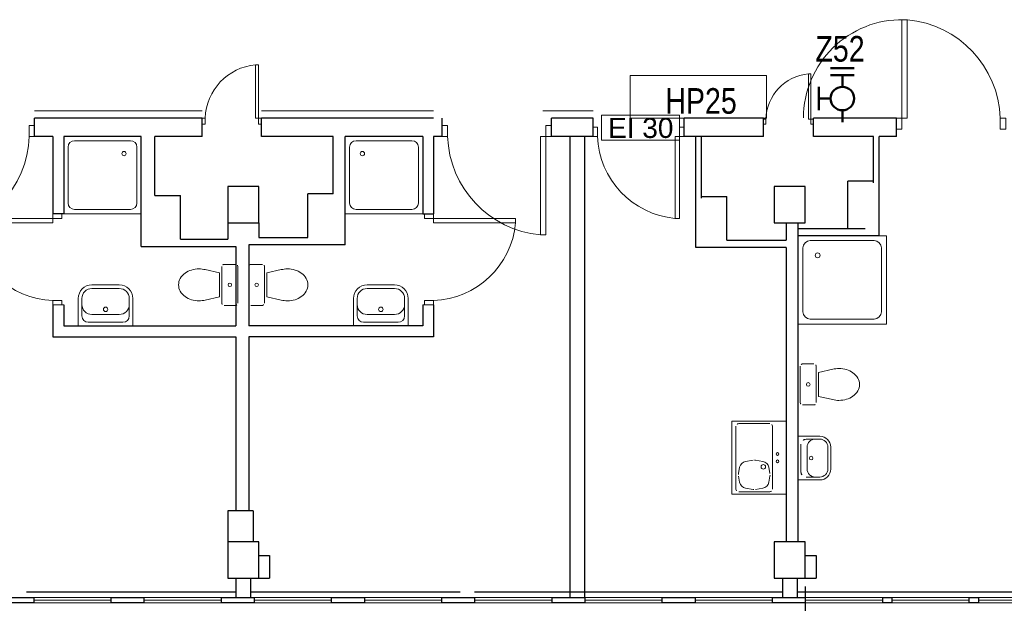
# Model space of a CAD drawing. Header units: millimetres. Extents: x 6612729504 to 6612744462, y 5733542327 to 5733549367.
# Tile 54 of 109: x 6612735737 to 6612736818, y 5733546297 to 5733546938. Entities that reach past the tile are written whole.
import ezdxf

# ---------------------------------------------------------------- set-up
doc = ezdxf.new("R2010")
doc.units = ezdxf.units.MM
doc.header["$MEASUREMENT"] = 0
for name, color, linetype in [('!!!!_CIENKIE czerwone LINIE', 7, 'Continuous'), ('!!!!_SCIANY GRUBE', 7, 'Continuous'), ('___OPISY', 7, 'Continuous'), ('__DRAFT_PROJEKT_PPOŻ', 7, 'Continuous'), ('__zawory_hydrantowe', 7, 'Continuous'), ('A-ARM', 7, 'Continuous'), ('dwa_barierki', 7, 'Continuous'), ('dwa_DRZWI', 7, 'Continuous'), ('inw_ŚCIANY cienkie', 7, 'Continuous'), ('STOLARKAOKIENNA', 7, 'Continuous'), ('WIDOK', 7, 'Continuous'), ('WYPOSAZ', 7, 'Continuous')]:
    doc.layers.add(name, color=color, linetype=linetype)
doc.styles.add('GENERATED_STYLE_1', font='arial.ttf')

msp = doc.modelspace()

# ---------------------------------------------------------------- linework, layer by layer
at = {"layer": '!!!!_CIENKIE czerwone LINIE', "color": 252, "lineweight": 20}
for points in [[(6612736557.131493, 5733546876.709276), (6612736407.256833, 5733546876.709276), (6612736407.256833, 5733546829.873446), (6612736557.131493, 5733546829.873446)], [(6612736461.528287, 5733546833.078994), (6612736375.89714, 5733546833.078994), (6612736375.89714, 5733546805.537018), (6612736461.528287, 5733546805.537018)]]:
    msp.add_lwpolyline(points, close=True, dxfattribs=at)
msp.add_lwpolyline([(6612736375.89714, 5733546805.537018), (6612736461.528287, 5733546805.537018)], dxfattribs=at)
at = {"layer": '!!!!_SCIANY GRUBE', "color": 252, "lineweight": 30}
for p, q in [((6612735870.516463, 5733546688.844685), (6612735870.516463, 5733546809.844685)), ((6612735870.516463, 5733546688.844685), (6612735870.516463, 5733546809.844685)), ((6612735885.516485, 5733546744.844686), (6612735885.516485, 5733546809.844685)), ((6612735885.516485, 5733546744.844686), (6612735885.516485, 5733546809.844685)), ((6612736081.277406, 5733546746.844685), (6612736081.277406, 5733546809.844685)), ((6612736081.277406, 5733546746.844685), (6612736081.277406, 5733546809.844685)), ((6612736094.516506, 5733546690.844685), (6612736094.516506, 5733546809.844685)), ((6612736094.516506, 5733546690.844685), (6612736094.516506, 5733546809.844685)), ((6612736341.516485, 5733546303.844685), (6612736341.516485, 5733546809.844685)), ((6612736341.516485, 5733546303.844685), (6612736341.516485, 5733546809.844685)), ((6612736357.516485, 5733546303.844685), (6612736357.516485, 5733546809.844685)), ((6612736357.516485, 5733546303.844685), (6612736357.516485, 5733546809.844685)), ((6612736479.516485, 5733546687.844686), (6612736479.516485, 5733546809.844685)), ((6612736479.516485, 5733546687.844686), (6612736479.516485, 5733546809.844685)), ((6612736485.516485, 5733546741.844685), (6612736485.516485, 5733546809.844685)), ((6612736485.516485, 5733546741.844685), (6612736485.516485, 5733546809.844685)), ((6612736674.277407, 5733546758.844685), (6612736674.277407, 5733546809.844685)), ((6612736674.277407, 5733546758.844685), (6612736674.277407, 5733546809.844685)), ((6612736680.516486, 5733546700.844685), (6612736680.516486, 5733546809.844685)), ((6612736680.516486, 5733546700.844685), (6612736680.516486, 5733546809.844685)), ((6612736646.277407, 5733546708.844685), (6612736646.277407, 5733546760.844686)), ((6612736674.277407, 5733546760.844686), (6612736646.277407, 5733546760.844686)), ((6612736646.277407, 5733546708.844685), (6612736646.277407, 5733546760.844686)), ((6612736674.277407, 5733546760.844686), (6612736646.277407, 5733546760.844686)), ((6612735885.516485, 5733546744.844686), (6612735913.516484, 5733546744.844686)), ((6612735885.516485, 5733546744.844686), (6612735913.516484, 5733546744.844686)), ((6612735913.516484, 5733546696.844685), (6612735913.516484, 5733546744.844686)), ((6612735913.516484, 5733546696.844685), (6612735913.516484, 5733546744.844686)), ((6612736053.277406, 5733546698.844686), (6612736053.277406, 5733546746.844685)), ((6612736081.277406, 5733546746.844685), (6612736053.277406, 5733546746.844685)), ((6612736053.277406, 5733546698.844686), (6612736053.277406, 5733546746.844685)), ((6612736081.277406, 5733546746.844685), (6612736053.277406, 5733546746.844685)), ((6612736485.516485, 5733546743.844686), (6612736513.516485, 5733546743.844686)), ((6612736485.516485, 5733546743.844686), (6612736513.516485, 5733546743.844686)), ((6612736513.516485, 5733546695.844685), (6612736513.516485, 5733546743.844686)), ((6612736513.516485, 5733546695.844685), (6612736513.516485, 5733546743.844686)), ((6612735965.516485, 5733546714.844685), (6612735965.516485, 5733546696.844685)), ((6612735965.516485, 5733546714.844685), (6612735965.516485, 5733546696.844685)), ((6612735999.516485, 5733546714.844685), (6612735999.516485, 5733546698.844686)), ((6612735999.516485, 5733546714.844685), (6612735999.516485, 5733546698.844686)), ((6612736578.516485, 5733546714.844685), (6612736578.516485, 5733546695.844685)), ((6612736578.516485, 5733546714.844685), (6612736578.516485, 5733546695.844685)), ((6612736591.516486, 5733546714.844685), (6612736591.516486, 5733546695.844685)), ((6612736591.516486, 5733546714.844685), (6612736591.516486, 5733546695.844685)), ((6612736591.516486, 5733546708.844685), (6612736665.277407, 5733546708.844685)), ((6612736591.516486, 5733546708.844685), (6612736665.277407, 5733546708.844685)), ((6612735913.516484, 5733546696.844685), (6612735965.516485, 5733546696.844685)), ((6612735913.516484, 5733546696.844685), (6612735965.516485, 5733546696.844685)), ((6612735999.516485, 5733546698.844686), (6612736053.277406, 5733546698.844686)), ((6612735999.516485, 5733546698.844686), (6612736053.277406, 5733546698.844686)), ((6612736591.516486, 5733546700.844685), (6612736591.516486, 5733546364.844685)), ((6612736680.516486, 5733546700.844685), (6612736591.516486, 5733546700.844685)), ((6612736591.516486, 5733546700.844685), (6612736591.516486, 5733546364.844685)), ((6612736680.516486, 5733546700.844685), (6612736591.516486, 5733546700.844685)), ((6612735870.516463, 5733546688.844685), (6612735974.516484, 5733546688.844685)), ((6612735870.516463, 5733546688.844685), (6612735974.516484, 5733546688.844685)), ((6612735974.516484, 5733546688.844685), (6612735974.516484, 5733546601.845136)), ((6612735974.516484, 5733546688.844685), (6612735974.516484, 5733546601.845136)), ((6612735988.516485, 5733546690.844685), (6612735988.516485, 5733546601.845136)), ((6612736094.516506, 5733546690.844685), (6612735988.516485, 5733546690.844685)), ((6612735988.516485, 5733546690.844685), (6612735988.516485, 5733546601.845136)), ((6612736094.516506, 5733546690.844685), (6612735988.516485, 5733546690.844685)), ((6612736578.516485, 5733546687.844686), (6612736479.516485, 5733546687.844686)), ((6612736578.516485, 5733546687.844686), (6612736479.516485, 5733546687.844686)), ((6612736513.516485, 5733546695.844685), (6612736578.516485, 5733546695.844685)), ((6612736513.516485, 5733546695.844685), (6612736578.516485, 5733546695.844685)), ((6612736578.516485, 5733546687.844686), (6612736578.516485, 5733546364.844685)), ((6612735974.516484, 5733546589.845136), (6612735974.516484, 5733546398.844685)), ((6612735974.516484, 5733546589.845136), (6612735974.516484, 5733546398.844685)), ((6612735988.516485, 5733546589.845136), (6612735988.516485, 5733546398.844685)), ((6612735988.516485, 5733546589.845136), (6612735988.516485, 5733546398.844685)), ((6612735993.516485, 5733546398.844685), (6612735965.516485, 5733546398.844685)), ((6612735965.516485, 5733546398.844685), (6612735965.516485, 5733546364.844685)), ((6612735993.516485, 5733546398.844685), (6612735965.516485, 5733546398.844685)), ((6612735965.516485, 5733546398.844685), (6612735965.516485, 5733546364.844685)), ((6612735993.516485, 5733546398.844685), (6612735993.516485, 5733546364.844685)), ((6612735993.516485, 5733546398.844685), (6612735993.516485, 5733546364.844685)), ((6612735999.516485, 5733546349.844685), (6612736011.516485, 5733546349.844685)), ((6612735999.516485, 5733546349.844685), (6612736011.516485, 5733546349.844685)), ((6612736011.516485, 5733546349.844685), (6612736011.516485, 5733546324.844684)), ((6612736011.516485, 5733546349.844685), (6612736011.516485, 5733546324.844684)), ((6612736599.516485, 5733546349.844685), (6612736611.516485, 5733546349.844685)), ((6612736599.516485, 5733546349.844685), (6612736611.516485, 5733546349.844685)), ((6612736611.516485, 5733546349.844685), (6612736611.516485, 5733546324.844684)), ((6612736611.516485, 5733546349.844685), (6612736611.516485, 5733546324.844684)), ((6612735974.516484, 5733546324.844684), (6612735974.516484, 5733546303.844685)), ((6612735974.516484, 5733546324.844684), (6612735974.516484, 5733546303.844685)), ((6612735990.516485, 5733546324.844684), (6612735990.516485, 5733546303.844685)), ((6612735990.516485, 5733546324.844684), (6612735990.516485, 5733546303.844685)), ((6612735999.516485, 5733546324.844684), (6612736011.516485, 5733546324.844684)), ((6612735999.516485, 5733546324.844684), (6612736011.516485, 5733546324.844684)), ((6612736574.516486, 5733546324.844684), (6612736574.516486, 5733546303.844685)), ((6612736574.516486, 5733546324.844684), (6612736574.516486, 5733546303.844685)), ((6612736590.516486, 5733546324.844684), (6612736590.516486, 5733546303.844685)), ((6612736590.516486, 5733546324.844684), (6612736590.516486, 5733546303.844685)), ((6612736599.516485, 5733546324.844684), (6612736611.516485, 5733546324.844684)), ((6612736599.516485, 5733546324.844684), (6612736611.516485, 5733546324.844684)), ((6612736599.516485, 5733546315.844686), (6612736599.516485, 5733545685.844685))]:
    msp.add_line(p, q, dxfattribs=at)
for points in [[(6612735937.516485, 5733546829.844686), (6612735753.516484, 5733546829.844686)], [(6612735753.516484, 5733546809.844685), (6612735753.516484, 5733546829.844686)], [(6612735937.516485, 5733546809.844685), (6612735937.516485, 5733546829.844686)], [(6612736191.516485, 5733546829.844686), (6612736002.516484, 5733546829.844686)], [(6612736002.516484, 5733546809.844685), (6612736002.516484, 5733546829.844686)], [(6612736200.873683, 5733546809.844685), (6612736200.873683, 5733546829.844686)], [(6612736366.516485, 5733546829.844686), (6612736320.873682, 5733546829.844686)], [(6612736320.873682, 5733546809.844685), (6612736320.873682, 5733546829.844686)], [(6612736366.516485, 5733546809.844685), (6612736366.516485, 5733546829.844686)], [(6612736553.516485, 5733546829.844686), (6612736466.516486, 5733546829.844686)], [(6612736466.516486, 5733546809.844685), (6612736466.516486, 5733546829.844686)], [(6612736553.516485, 5733546809.844685), (6612736553.516485, 5733546829.844686)], [(6612736699.516486, 5733546829.844686), (6612736608.516486, 5733546829.844686)], [(6612736608.516486, 5733546809.844685), (6612736608.516486, 5733546829.844686)], [(6612736699.516486, 5733546809.844685), (6612736699.516486, 5733546829.844686)], [(6612735773.516485, 5733546809.844685), (6612735753.516484, 5733546809.844685)], [(6612735773.516485, 5733546809.845136), (6612735773.516485, 5733546724.845136)], [(6612735870.516463, 5733546809.844685), (6612735785.516484, 5733546809.844685)], [(6612735785.516485, 5733546809.845136), (6612735785.516485, 5733546724.845136)], [(6612735937.516485, 5733546809.844685), (6612735885.516484, 5733546809.844685)], [(6612736081.277406, 5733546809.844544), (6612736002.516484, 5733546809.844685)], [(6612736179.516485, 5733546809.844368), (6612736094.516506, 5733546809.844521)], [(6612736179.516485, 5733546809.845136), (6612736179.516485, 5733546724.845136)], [(6612736191.516485, 5733546809.845136), (6612736191.516485, 5733546724.845136)], [(6612736200.873683, 5733546809.84433), (6612736191.516485, 5733546809.844347)], [(6612736366.516485, 5733546809.844685), (6612736320.873682, 5733546809.844668)], [(6612736553.516485, 5733546809.844685), (6612736466.516486, 5733546809.844685)], [(6612736674.277407, 5733546809.844685), (6612736608.516486, 5733546809.844685)], [(6612736699.516486, 5733546809.844685), (6612736680.516485, 5733546809.844685)], [(6612735785.516485, 5733546724.845136), (6612735773.516485, 5733546724.845136)], [(6612736179.516485, 5733546724.845136), (6612736191.516485, 5733546724.845136)], [(6612735773.516485, 5733546624.845136), (6612735773.516485, 5733546589.845136), (6612735974.516484, 5733546589.845136)], [(6612735785.516485, 5733546624.845136), (6612735785.516485, 5733546601.845136), (6612735974.516484, 5733546601.845136)], [(6612736191.516485, 5733546624.845136), (6612736191.516485, 5733546589.845136), (6612735988.516485, 5733546589.845136)], [(6612736179.516485, 5733546624.845136), (6612736179.516485, 5733546601.845136), (6612735988.516485, 5733546601.845136)]]:
    msp.add_lwpolyline(points, dxfattribs=at)
for points in [[(6612735965.516485, 5733546714.844685), (6612735999.516485, 5733546714.844685), (6612735999.516485, 5733546754.844686), (6612735965.516485, 5733546754.844686)], [(6612735965.516485, 5733546714.844685), (6612735999.516485, 5733546714.844685), (6612735999.516485, 5733546754.844686), (6612735965.516485, 5733546754.844686)], [(6612736565.516485, 5733546714.844685), (6612736599.516485, 5733546714.844685), (6612736599.516485, 5733546754.844686), (6612736565.516485, 5733546754.844686)], [(6612736565.516485, 5733546714.844685), (6612736599.516485, 5733546714.844685), (6612736599.516485, 5733546754.844686), (6612736565.516485, 5733546754.844686)], [(6612735965.516485, 5733546324.844684), (6612735999.516485, 5733546324.844684), (6612735999.516485, 5733546364.844685), (6612735965.516485, 5733546364.844685)], [(6612735965.516485, 5733546324.844684), (6612735999.516485, 5733546324.844684), (6612735999.516485, 5733546364.844685), (6612735965.516485, 5733546364.844685)], [(6612736565.516485, 5733546324.844684), (6612736599.516485, 5733546324.844684), (6612736599.516485, 5733546364.844685), (6612736565.516485, 5733546364.844685)], [(6612736565.516485, 5733546324.844684), (6612736599.516485, 5733546324.844684), (6612736599.516485, 5733546364.844685), (6612736565.516485, 5733546364.844685)], [(6612735716.516485, 5733546303.844685), (6612735752.516484, 5733546303.844685), (6612735752.516484, 5733546297.844685), (6612735716.516485, 5733546297.844685)], [(6612735716.516485, 5733546303.844685), (6612735752.516484, 5733546303.844685), (6612735752.516484, 5733546297.844685), (6612735716.516485, 5733546297.844685)], [(6612735837.516484, 5733546303.844685), (6612735873.516484, 5733546303.844685), (6612735873.516484, 5733546297.844685), (6612735837.516484, 5733546297.844685)], [(6612735837.516484, 5733546303.844685), (6612735873.516484, 5733546303.844685), (6612735873.516484, 5733546297.844685), (6612735837.516484, 5733546297.844685)], [(6612735958.516485, 5733546303.844685), (6612735994.516485, 5733546303.844685), (6612735994.516485, 5733546297.844685), (6612735958.516485, 5733546297.844685)], [(6612735958.516485, 5733546303.844685), (6612735994.516485, 5733546303.844685), (6612735994.516485, 5733546297.844685), (6612735958.516485, 5733546297.844685)], [(6612736079.516485, 5733546303.844685), (6612736115.516485, 5733546303.844685), (6612736115.516485, 5733546297.844685), (6612736079.516485, 5733546297.844685)], [(6612736079.516485, 5733546303.844685), (6612736115.516485, 5733546303.844685), (6612736115.516485, 5733546297.844685), (6612736079.516485, 5733546297.844685)], [(6612736200.516485, 5733546303.844685), (6612736236.516485, 5733546303.844685), (6612736236.516485, 5733546297.844685), (6612736200.516485, 5733546297.844685)], [(6612736200.516485, 5733546303.844685), (6612736236.516485, 5733546303.844685), (6612736236.516485, 5733546297.844685), (6612736200.516485, 5733546297.844685)], [(6612736321.516485, 5733546303.844685), (6612736357.516485, 5733546303.844685), (6612736357.516485, 5733546297.844685), (6612736321.516485, 5733546297.844685)], [(6612736321.516485, 5733546303.844685), (6612736357.516485, 5733546303.844685), (6612736357.516485, 5733546297.844685), (6612736321.516485, 5733546297.844685)], [(6612736442.516485, 5733546303.844685), (6612736478.516486, 5733546303.844685), (6612736478.516486, 5733546297.844685), (6612736442.516485, 5733546297.844685)], [(6612736442.516485, 5733546303.844685), (6612736478.516486, 5733546303.844685), (6612736478.516486, 5733546297.844685), (6612736442.516485, 5733546297.844685)], [(6612736563.516486, 5733546303.844685), (6612736599.516485, 5733546303.844685), (6612736599.516485, 5733546297.844685), (6612736563.516486, 5733546297.844685)], [(6612736563.516486, 5733546303.844685), (6612736599.516485, 5733546303.844685), (6612736599.516485, 5733546297.844685), (6612736563.516486, 5733546297.844685)], [(6612736684.516485, 5733546303.844685), (6612736694.516486, 5733546303.844685), (6612736694.516486, 5733546297.844685), (6612736684.516485, 5733546297.844685)], [(6612736684.516485, 5733546303.844685), (6612736694.516486, 5733546303.844685), (6612736694.516486, 5733546297.844685), (6612736684.516485, 5733546297.844685)], [(6612736779.516486, 5733546303.844685), (6612736789.516486, 5733546303.844685), (6612736789.516486, 5733546297.844685), (6612736779.516486, 5733546297.844685)], [(6612736779.516486, 5733546303.844685), (6612736789.516486, 5733546303.844685), (6612736789.516486, 5733546297.844685), (6612736779.516486, 5733546297.844685)]]:
    msp.add_lwpolyline(points, close=True, dxfattribs=at)
at = {"color": 7, "lineweight": 18}
for points in [[(6612735785.516485, 5733546624.845136), (6612735773.516485, 5733546624.845136)], [(6612736179.516485, 5733546624.845136), (6612736191.516485, 5733546624.845136)]]:
    msp.add_lwpolyline(points, dxfattribs=at)
at = {"layer": '__zawory_hydrantowe', "color": 252, "lineweight": 50}
for p, q in [((6612736653.150567, 5733546884.851951), (6612736627.380272, 5733546884.851951)), ((6612736653.150567, 5733546877.120862), (6612736627.380272, 5733546877.120862)), ((6612736640.26542, 5733546864.235714), (6612736640.26542, 5733546877.120862)), ((6612736614.495125, 5733546838.465419), (6612736614.495125, 5733546864.235714)), ((6612736627.380272, 5733546851.350567), (6612736614.495125, 5733546851.350567)), ((6612736640.26542, 5733546838.465419), (6612736640.26542, 5733546825.580271))]:
    msp.add_line(p, q, dxfattribs=at)
msp.add_circle((6612736640.26542, 5733546851.350567), 12.885148, dxfattribs=at)
at = {"layer": 'A-ARM', "color": 252, "lineweight": 18}
for p, q in [((6612735870.516463, 5733546809.845136), (6612735785.516485, 5733546809.845136)), ((6612735785.516485, 5733546809.845136), (6612735785.516485, 5733546724.845158)), ((6612735858.710911, 5733546805.122915), (6612735797.322037, 5733546805.122915)), ((6612735870.516463, 5733546724.845158), (6612735870.516463, 5733546809.845136)), ((6612736094.516506, 5733546809.845136), (6612736179.516485, 5733546809.845136)), ((6612736094.516506, 5733546724.845158), (6612736094.516506, 5733546809.845136)), ((6612736106.32206, 5733546805.122915), (6612736167.710933, 5733546805.122915)), ((6612736179.516485, 5733546809.845136), (6612736179.516485, 5733546724.845158)), ((6612735790.238706, 5733546798.039583), (6612735790.238706, 5733546736.65071)), ((6612735865.794242, 5733546736.65071), (6612735865.794242, 5733546798.039583)), ((6612736099.238728, 5733546736.65071), (6612736099.238728, 5733546798.039583)), ((6612736174.794264, 5733546798.039583), (6612736174.794264, 5733546736.65071)), ((6612735797.322037, 5733546729.567378), (6612735858.710911, 5733546729.567378)), ((6612736167.710933, 5733546729.567378), (6612736106.32206, 5733546729.567378)), ((6612735785.516485, 5733546724.845158), (6612735870.516463, 5733546724.845158)), ((6612736179.516485, 5733546724.845158), (6612736094.516506, 5733546724.845158)), ((6612736591.516486, 5733546700.844685), (6612736688.516486, 5733546700.844685)), ((6612736591.516486, 5733546603.844685), (6612736591.516486, 5733546700.844685)), ((6612736688.516486, 5733546700.844685), (6612736688.516486, 5733546603.844685)), ((6612736596.905375, 5733546617.316907), (6612736596.905375, 5733546687.372463)), ((6612736604.988708, 5733546695.455796), (6612736675.044264, 5733546695.455796)), ((6612736683.127597, 5733546687.372463), (6612736683.127597, 5733546617.316907)), ((6612735959.016485, 5733546626.845136), (6612735959.016485, 5733546666.845136)), ((6612735961.516485, 5733546669.345136), (6612735974.016484, 5733546669.345136)), ((6612735976.516485, 5733546666.845136), (6612735976.516485, 5733546626.845136)), ((6612735988.516485, 5733546666.845136), (6612735988.516485, 5733546626.845136)), ((6612736003.516485, 5733546669.345136), (6612735991.016484, 5733546669.345136)), ((6612736006.016485, 5733546626.845136), (6612736006.016485, 5733546666.845136)), ((6612735940.800039, 5733546663.552298), (6612735956.533452, 5733546659.918602)), ((6612735956.533452, 5733546659.918602), (6612735956.533452, 5733546633.771669)), ((6612736024.23293, 5733546663.552298), (6612736008.499517, 5733546659.918602)), ((6612736008.499517, 5733546659.918602), (6612736008.499517, 5733546633.771669)), ((6612735940.800039, 5733546630.137975), (6612735956.533452, 5733546633.771669)), ((6612736024.23293, 5733546630.137975), (6612736008.499517, 5733546633.771669)), ((6612735974.016484, 5733546624.345136), (6612735961.516485, 5733546624.345136)), ((6612735991.016484, 5733546624.345136), (6612736003.516485, 5733546624.345136)), ((6612736688.516486, 5733546603.844685), (6612736591.516486, 5733546603.844685)), ((6612736675.044264, 5733546609.233574), (6612736604.988708, 5733546609.233574)), ((6612736593.999518, 5733546557.565865), (6612736593.999518, 5733546517.565865)), ((6612736608.999518, 5733546560.065865), (6612736596.499518, 5733546560.065865)), ((6612736611.499518, 5733546517.565865), (6612736611.499518, 5733546557.565865)), ((6612736629.715963, 5733546554.273026), (6612736613.982552, 5733546550.639331)), ((6612736613.982552, 5733546550.639331), (6612736613.982552, 5733546524.492397)), ((6612736629.715963, 5733546520.858703), (6612736613.982552, 5733546524.492397)), ((6612736596.499518, 5733546515.065865), (6612736608.999518, 5733546515.065865)), ((6612736518.96354, 5733546417.187728), (6612736518.96354, 5733546497.187728)), ((6612736518.96354, 5733546497.187728), (6612736578.963541, 5733546497.187728)), ((6612736523.46354, 5733546491.687728), (6612736523.46354, 5733546422.687729)), ((6612736560.463541, 5733546494.687729), (6612736526.463541, 5733546494.687729)), ((6612736563.46354, 5733546491.687728), (6612736563.46354, 5733546422.687729)), ((6612736578.963541, 5733546497.187728), (6612736578.963541, 5733546417.187728)), ((6612736534.012913, 5733546453.112623), (6612736542.148349, 5733546454.46853)), ((6612736544.778732, 5733546454.46853), (6612736552.914168, 5733546453.112623)), ((6612736551.52675, 5733546453.34386), (6612736551.526825, 5733546453.343847)), ((6612736526.223738, 5733546439.868812), (6612736527.457146, 5733546446.652555)), ((6612736527.457146, 5733546430.2229), (6612736526.223738, 5733546437.006644)), ((6612736559.469936, 5733546446.652555), (6612736560.703343, 5733546439.868813)), ((6612736560.703343, 5733546437.006644), (6612736559.469936, 5733546430.2229)), ((6612736578.963541, 5733546417.187728), (6612736518.96354, 5733546417.187728)), ((6612736560.463541, 5733546419.687728), (6612736526.463541, 5733546419.687728)), ((6612736542.148349, 5733546422.406926), (6612736534.012913, 5733546423.762833)), ((6612736552.914168, 5733546423.762833), (6612736544.778732, 5733546422.406926))]:
    msp.add_line(p, q, dxfattribs=at)
for centre, radius in [((6612735851.62758, 5733546790.956251), 2.361111), ((6612736113.405391, 5733546790.956251), 2.361111), ((6612736613.072042, 5733546679.289129), 2.694444), ((6612735967.766485, 5733546646.845136), 1.959449), ((6612735997.266485, 5733546646.845136), 1.959449), ((6612736602.749518, 5733546537.565865), 1.959449), ((6612736568.96354, 5733546461.187729), 1.5), ((6612736553.463541, 5733546447.187728), 2.5), ((6612736568.96354, 5733546453.187728), 1.5)]:
    msp.add_circle(centre, radius, dxfattribs=at)
for centre, radius, start, end in [((6612735797.322036, 5733546798.039585), 7.08333, 90, 180), ((6612735858.710911, 5733546798.039584), 7.083331, 0, 90), ((6612736106.322059, 5733546798.039583), 7.083331, 90, 180), ((6612736167.710934, 5733546798.039585), 7.08333, 0, 90), ((6612735797.322037, 5733546736.650709), 7.083331, 180, 270), ((6612735858.71091, 5733546736.65071), 7.083332, 270, 0), ((6612736106.32206, 5733546736.65071), 7.083332, 180, 270), ((6612736167.710933, 5733546736.650709), 7.083331, 270, 0), ((6612736604.988708, 5733546687.372463), 8.083333, 90, 180), ((6612736675.044264, 5733546687.372463), 8.083333, 0, 90), ((6612735934.016485, 5733546634.928548), 29.416588, 90, 106.481678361), ((6612735934.016484, 5733546634.928547), 29.416589, 76.667619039, 90), ((6612735961.516486, 5733546666.845135), 2.500001, 90, 180), ((6612735974.016483, 5733546666.845135), 2.500001, 0, 90), ((6612735991.016485, 5733546666.845136), 2.5, 90, 180), ((6612736003.516483, 5733546666.845135), 2.500001, 0, 90), ((6612736031.016485, 5733546634.928547), 29.416589, 90, 103.332380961), ((6612736031.016484, 5733546634.928548), 29.416588, 73.518321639, 90), ((6612735925.582769, 5733546646.845135), 14.066285, 149.890624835, 180), ((6612735929.633392, 5733546644.496184), 18.748712, 125.537614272, 149.890624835), ((6612735932.283411, 5733546640.786154), 23.307979, 106.481678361, 125.537614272), ((6612736032.749557, 5733546640.786156), 23.307979, 54.462385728, 73.518321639), ((6612736035.399577, 5733546644.496182), 18.748712, 30.109375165, 54.462385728), ((6612736039.4502, 5733546646.845137), 14.066284, 0, 30.109375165), ((6612735925.582769, 5733546646.845137), 14.066285, 180, 210.109375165), ((6612736039.4502, 5733546646.845135), 14.066284, 329.890624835, 0), ((6612735929.633392, 5733546649.194088), 18.748712, 210.109375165, 234.462385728), ((6612735932.283411, 5733546652.904118), 23.307979, 234.462385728, 253.518321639), ((6612736032.749557, 5733546652.904117), 23.307979, 286.481678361, 305.537614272), ((6612736035.399577, 5733546649.194089), 18.748712, 305.537614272, 329.890624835), ((6612735934.016485, 5733546658.761723), 29.416587, 253.518321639, 270), ((6612735934.016484, 5733546658.761724), 29.416588, 270, 283.332380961), ((6612735961.516485, 5733546626.845136), 2.5, 180, 270), ((6612735974.016485, 5733546626.845136), 2.5, 270, 0), ((6612735991.016484, 5733546626.845136), 2.499999, 180, 270), ((6612736003.516485, 5733546626.845136), 2.5, 270, 0), ((6612736031.016485, 5733546658.761724), 29.416588, 256.667619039, 270), ((6612736031.016484, 5733546658.761723), 29.416587, 270, 286.481678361), ((6612736604.988708, 5733546617.316907), 8.083333, 180, 270), ((6612736675.044264, 5733546617.316907), 8.083333, 270, 0), ((6612736596.499518, 5733546557.565865), 2.499999, 90, 180), ((6612736608.999518, 5733546557.565865), 2.5, 0, 90), ((6612736636.499519, 5733546525.649277), 29.416588, 90, 103.332380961), ((6612736636.499517, 5733546525.649278), 29.416587, 73.518321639, 90), ((6612736638.232591, 5733546531.506884), 23.307979, 54.462385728, 73.518321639), ((6612736640.882611, 5733546535.216911), 18.748712, 30.109375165, 54.462385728), ((6612736644.933234, 5733546537.565866), 14.066284, 0, 30.109375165), ((6612736644.933234, 5733546537.565864), 14.066284, 329.890624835, 0), ((6612736638.232591, 5733546543.624846), 23.307979, 286.481678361, 305.537614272), ((6612736640.882611, 5733546539.914818), 18.748712, 305.537614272, 329.890624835), ((6612736596.499518, 5733546517.565865), 2.5, 180, 270), ((6612736608.999517, 5733546517.565866), 2.500001, 270, 0), ((6612736636.499519, 5733546549.482453), 29.416589, 256.667619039, 270), ((6612736636.499517, 5733546549.482452), 29.416588, 270, 286.481678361), ((6612736526.463541, 5733546491.687728), 3, 90, 180), ((6612736560.46354, 5733546491.687728), 3, 0, 90), ((6612736535.328104, 5733546445.221472), 8, 99.462052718, 169.695397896), ((6612736543.46354, 5733546446.577378), 8, 80.537947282, 99.462052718), ((6612736551.598977, 5733546445.221472), 8, 10.304602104, 80.537947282), ((6612736534.094696, 5733546438.437728), 8, 169.695397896, 190.304602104), ((6612736552.832384, 5733546438.437729), 8, 349.694860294, 10.305139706), ((6612736535.328104, 5733546431.653984), 8, 190.304602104, 260.537947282), ((6612736551.598976, 5733546431.653985), 8.000001, 279.462052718, 349.694860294), ((6612736526.463541, 5733546422.687729), 3, 180, 270), ((6612736543.46354, 5733546430.298079), 8.000001, 260.537947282, 279.462052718), ((6612736560.46354, 5733546422.687728), 3, 270, 0)]:
    msp.add_arc(centre, radius, start, end, dxfattribs=at)
at = {"layer": 'dwa_barierki', "color": 252, "lineweight": 18}
for points in [[(6612735937.516485, 5733546837.844685), (6612735753.516484, 5733546837.844685)], [(6612736191.516485, 5733546837.845053), (6612736002.516484, 5733546837.845053)], [(6612736366.516485, 5733546837.845053), (6612736311.516485, 5733546837.845053)]]:
    msp.add_lwpolyline(points, dxfattribs=at)
at = {"layer": 'dwa_DRZWI', "color": 252, "lineweight": 20}
for points in [[(6612736705.516679, 5733546937.896992), (6612736705.516486, 5733546829.844674), (6612736711.516486, 5733546829.844664), (6612736711.516679, 5733546937.89698)], [(6612735999.26638, 5733546888.373135), (6612735999.266484, 5733546829.844795), (6612735996.016485, 5733546829.84479), (6612735996.01638, 5733546888.373129)], [(6612736605.766398, 5733546878.368807), (6612736605.766487, 5733546828.844818), (6612736603.016486, 5733546828.844812), (6612736603.016397, 5733546878.368802)], [(6612735940.766485, 5733546829.844691), (6612735940.766497, 5733546823.344691), (6612735937.516497, 5733546823.344686), (6612735937.516485, 5733546829.844686)], [(6612736002.516484, 5733546829.844801), (6612736002.516497, 5733546823.344802), (6612735999.266497, 5733546823.344795), (6612735999.266484, 5733546829.844795)], [(6612736556.266476, 5733546828.844729), (6612736556.266486, 5733546823.344728), (6612736553.516485, 5733546823.344723), (6612736553.516476, 5733546828.844724)], [(6612736608.516488, 5733546828.844822), (6612736608.516498, 5733546823.344821), (6612736605.766497, 5733546823.344816), (6612736605.766487, 5733546828.844818)], [(6612736699.516486, 5733546829.844686), (6612736699.516464, 5733546817.844686), (6612736705.516465, 5733546817.844674), (6612736705.516486, 5733546829.844674)], [(6612736813.516486, 5733546829.844481), (6612736813.516465, 5733546817.844481), (6612736819.516465, 5733546817.84447), (6612736819.516486, 5733546829.84447)], [(6612735747.516484, 5733546809.845125), (6612735747.516463, 5733546821.845125), (6612735753.516463, 5733546821.845136), (6612735753.516484, 5733546809.845136)], [(6612736206.873683, 5733546809.845125), (6612736206.873705, 5733546821.845125), (6612736200.873705, 5733546821.845136), (6612736200.873683, 5733546809.845136)], [(6612736320.873682, 5733546809.844921), (6612736320.873704, 5733546821.844921), (6612736314.873705, 5733546821.844932), (6612736314.873682, 5733546809.844932)], [(6612736371.516485, 5733546809.844862), (6612736371.516503, 5733546819.844862), (6612736366.516503, 5733546819.844872), (6612736366.516485, 5733546809.844872)], [(6612736466.516486, 5733546809.844691), (6612736466.516503, 5733546819.844692), (6612736461.516503, 5733546819.844701), (6612736461.516486, 5733546809.844701)], [(6612736314.873489, 5733546701.792616), (6612736314.873682, 5733546809.844932), (6612736308.873683, 5733546809.844943), (6612736308.873489, 5733546701.792625)], [(6612736461.516325, 5733546719.801104), (6612736461.516486, 5733546809.844701), (6612736456.516485, 5733546809.84471), (6612736456.516324, 5733546719.801112)], [(6612735683.472897, 5733546719.844975), (6612735773.516493, 5733546719.845136), (6612735773.516502, 5733546714.845136), (6612735683.472905, 5733546714.844975)], [(6612735773.516485, 5733546724.845136), (6612735783.516484, 5733546724.845154), (6612735783.516494, 5733546719.845154), (6612735773.516493, 5733546719.845136)], [(6612736191.516485, 5733546724.845136), (6612736181.516485, 5733546724.845154), (6612736181.516476, 5733546719.845154), (6612736191.516477, 5733546719.845136)], [(6612736281.560074, 5733546719.844975), (6612736191.516477, 5733546719.845136), (6612736191.516467, 5733546714.845136), (6612736281.560064, 5733546714.844975)], [(6612735773.516654, 5733546629.845136), (6612735783.516654, 5733546629.845154), (6612735783.516664, 5733546624.845154), (6612735773.516664, 5733546624.845136)], [(6612736191.516315, 5733546629.845136), (6612736181.516315, 5733546629.845154), (6612736181.516306, 5733546624.845154), (6612736191.516306, 5733546624.845136)]]:
    msp.add_lwpolyline(points, close=True, dxfattribs=at)
for centre, radius, start, end in [((6612736705.516679, 5733546829.844674), 108.052317, 89.004930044, 179.826239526), ((6612736701.347407, 5733546826.132679), 112.230476, 1.895317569, 84.762977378), ((6612736001.524736, 5733546827.834131), 60.791508, 95.237022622, 178.104682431), ((6612736607.677315, 5733546827.143485), 51.43898, 95.237022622, 178.104682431), ((6612735635.347405, 5733546813.556927), 112.230476, 275.237022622, 358.104682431), ((6612736319.042763, 5733546813.556927), 112.230476, 181.895317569, 264.762977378), ((6612736464.990717, 5733546812.93803), 93.525397, 181.895317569, 264.762977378), ((6612735776.609822, 5733546723.319367), 93.525396, 185.237022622, 268.104682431), ((6612736188.423147, 5733546723.319367), 93.525396, 271.895317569, 354.762977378)]:
    msp.add_arc(centre, radius, start, end, dxfattribs=at)
at = {"layer": 'inw_ŚCIANY cienkie', "color": 252, "lineweight": 30}
msp.add_line((6612736599.516417, 5733546300.461464), (6612736599.516485, 5733545898.745826), dxfattribs=at)
at = {"layer": 'STOLARKAOKIENNA', "color": 252, "lineweight": 18}
for p, q in [((6612735752.516484, 5733546303.844685), (6612735837.516484, 5733546303.844685)), ((6612735752.516484, 5733546303.844685), (6612735837.516484, 5733546303.844685)), ((6612735752.516484, 5733546300.844685), (6612735837.516484, 5733546300.844685)), ((6612735752.516484, 5733546300.844685), (6612735837.516484, 5733546300.844685)), ((6612735752.516484, 5733546297.844685), (6612735837.516484, 5733546297.844685)), ((6612735752.516484, 5733546297.844685), (6612735837.516484, 5733546297.844685)), ((6612735873.516484, 5733546303.844685), (6612735958.516485, 5733546303.844685)), ((6612735873.516484, 5733546303.844685), (6612735958.516485, 5733546303.844685)), ((6612735873.516484, 5733546300.844685), (6612735958.516485, 5733546300.844685)), ((6612735873.516484, 5733546300.844685), (6612735958.516485, 5733546300.844685)), ((6612735873.516484, 5733546297.844685), (6612735958.516485, 5733546297.844685)), ((6612735873.516484, 5733546297.844685), (6612735958.516485, 5733546297.844685)), ((6612735994.516485, 5733546303.844685), (6612736079.516485, 5733546303.844685)), ((6612735994.516485, 5733546303.844685), (6612736079.516485, 5733546303.844685)), ((6612735994.516485, 5733546300.844685), (6612736079.516485, 5733546300.844685)), ((6612735994.516485, 5733546300.844685), (6612736079.516485, 5733546300.844685)), ((6612735994.516485, 5733546297.844685), (6612736079.516485, 5733546297.844685)), ((6612735994.516485, 5733546297.844685), (6612736079.516485, 5733546297.844685)), ((6612736115.516485, 5733546303.844685), (6612736200.516485, 5733546303.844685)), ((6612736115.516485, 5733546303.844685), (6612736200.516485, 5733546303.844685)), ((6612736115.516485, 5733546300.844685), (6612736200.516485, 5733546300.844685)), ((6612736115.516485, 5733546300.844685), (6612736200.516485, 5733546300.844685)), ((6612736115.516485, 5733546297.844685), (6612736200.516485, 5733546297.844685)), ((6612736115.516485, 5733546297.844685), (6612736200.516485, 5733546297.844685)), ((6612736236.516485, 5733546303.844685), (6612736321.516485, 5733546303.844685)), ((6612736236.516485, 5733546303.844685), (6612736321.516485, 5733546303.844685)), ((6612736236.516485, 5733546300.844685), (6612736321.516485, 5733546300.844685)), ((6612736236.516485, 5733546300.844685), (6612736321.516485, 5733546300.844685)), ((6612736236.516485, 5733546297.844685), (6612736321.516485, 5733546297.844685)), ((6612736236.516485, 5733546297.844685), (6612736321.516485, 5733546297.844685)), ((6612736357.516485, 5733546303.844685), (6612736442.516485, 5733546303.844685)), ((6612736357.516485, 5733546303.844685), (6612736442.516485, 5733546303.844685)), ((6612736357.516485, 5733546300.844685), (6612736442.516485, 5733546300.844685)), ((6612736357.516485, 5733546300.844685), (6612736442.516485, 5733546300.844685)), ((6612736357.516485, 5733546297.844685), (6612736442.516485, 5733546297.844685)), ((6612736357.516485, 5733546297.844685), (6612736442.516485, 5733546297.844685)), ((6612736478.516486, 5733546303.844685), (6612736563.516486, 5733546303.844685)), ((6612736478.516486, 5733546303.844685), (6612736563.516486, 5733546303.844685)), ((6612736478.516486, 5733546300.844685), (6612736563.516486, 5733546300.844685)), ((6612736478.516486, 5733546300.844685), (6612736563.516486, 5733546300.844685)), ((6612736478.516486, 5733546297.844685), (6612736563.516486, 5733546297.844685)), ((6612736478.516486, 5733546297.844685), (6612736563.516486, 5733546297.844685)), ((6612736599.516485, 5733546303.844685), (6612736684.516485, 5733546303.844685)), ((6612736599.516485, 5733546303.844685), (6612736684.516485, 5733546303.844685)), ((6612736599.516485, 5733546300.844685), (6612736684.516485, 5733546300.844685)), ((6612736599.516485, 5733546300.844685), (6612736684.516485, 5733546300.844685)), ((6612736599.516485, 5733546297.844685), (6612736684.516485, 5733546297.844685)), ((6612736599.516485, 5733546297.844685), (6612736684.516485, 5733546297.844685)), ((6612736694.516486, 5733546303.844685), (6612736779.516486, 5733546303.844685)), ((6612736694.516486, 5733546303.844685), (6612736779.516486, 5733546303.844685)), ((6612736694.516486, 5733546300.844685), (6612736779.516486, 5733546300.844685)), ((6612736694.516486, 5733546300.844685), (6612736779.516486, 5733546300.844685)), ((6612736694.516486, 5733546297.844685), (6612736779.516486, 5733546297.844685)), ((6612736694.516486, 5733546297.844685), (6612736779.516486, 5733546297.844685)), ((6612736789.516486, 5733546303.844685), (6612736874.516486, 5733546303.844685)), ((6612736789.516486, 5733546303.844685), (6612736874.516486, 5733546303.844685)), ((6612736789.516486, 5733546300.844685), (6612736874.516486, 5733546300.844685)), ((6612736789.516486, 5733546300.844685), (6612736874.516486, 5733546300.844685)), ((6612736789.516486, 5733546297.844685), (6612736874.516486, 5733546297.844685)), ((6612736789.516486, 5733546297.844685), (6612736874.516486, 5733546297.844685))]:
    msp.add_line(p, q, dxfattribs=at)
at = {"layer": 'WIDOK', "color": 252, "lineweight": 30}
for p, q in [((6612735744.516485, 5733546309.844685), (6612735974.516484, 5733546309.844685)), ((6612735744.516485, 5733546309.844685), (6612735974.516484, 5733546309.844685)), ((6612735990.516485, 5733546309.844685), (6612736220.516485, 5733546309.844685)), ((6612735990.516485, 5733546309.844685), (6612736220.516485, 5733546309.844685)), ((6612736236.516485, 5733546309.844685), (6612736574.516486, 5733546309.844685)), ((6612736236.516485, 5733546309.844685), (6612736574.516486, 5733546309.844685)), ((6612736590.516486, 5733546309.844685), (6612736877.516486, 5733546309.844685)), ((6612736590.516486, 5733546309.844685), (6612736877.516486, 5733546309.844685))]:
    msp.add_line(p, q, dxfattribs=at)
at = {"layer": 'WYPOSAZ', "color": 252, "lineweight": 18}
for p, q in [((6612735846.414039, 5733546646.845136), (6612735816.414038, 5733546646.845136)), ((6612735846.414039, 5733546642.845136), (6612735816.414038, 5733546642.845136)), ((6612736118.618932, 5733546646.845136), (6612736148.618932, 5733546646.845136)), ((6612736118.618932, 5733546642.845136), (6612736148.618932, 5733546642.845136)), ((6612735801.414039, 5733546601.845136), (6612735801.414039, 5733546631.845135)), ((6612735805.414038, 5733546612.845136), (6612735805.414038, 5733546631.845135)), ((6612735857.414039, 5733546612.845136), (6612735857.414039, 5733546631.845135)), ((6612735861.414038, 5733546601.845136), (6612735861.414038, 5733546631.845135)), ((6612736103.618932, 5733546601.845136), (6612736103.618932, 5733546631.845135)), ((6612736107.618932, 5733546612.845136), (6612736107.618932, 5733546631.845135)), ((6612736159.618932, 5733546612.845136), (6612736159.618932, 5733546631.845135)), ((6612736163.618932, 5733546601.845136), (6612736163.618932, 5733546631.845135)), ((6612735846.414039, 5733546614.365726), (6612735816.414038, 5733546614.365726)), ((6612736118.618932, 5733546614.365726), (6612736148.618932, 5733546614.365726)), ((6612735861.414038, 5733546601.845136), (6612735801.414039, 5733546601.845136)), ((6612735850.414038, 5733546605.845136), (6612735812.414039, 5733546605.845136)), ((6612736103.618932, 5733546601.845136), (6612736163.618932, 5733546601.845136)), ((6612736114.618932, 5733546605.845136), (6612736152.618932, 5733546605.845136)), ((6612736591.516486, 5733546432.740673), (6612736591.516486, 5733546480.740674)), ((6612736591.516486, 5733546480.740674), (6612736615.516486, 5733546480.740674)), ((6612736594.716486, 5733546441.540673), (6612736594.716486, 5733546471.940674)), ((6612736600.316486, 5733546477.540673), (6612736615.516486, 5733546477.540673)), ((6612736601.532958, 5733546444.740673), (6612736601.532958, 5733546468.740673)), ((6612736624.316486, 5733546444.740673), (6612736624.316486, 5733546468.740673)), ((6612736627.516485, 5733546444.740673), (6612736627.516485, 5733546468.740673)), ((6612736591.516486, 5733546432.740673), (6612736615.516486, 5733546432.740673)), ((6612736600.316486, 5733546435.940673), (6612736615.516486, 5733546435.940673))]:
    msp.add_line(p, q, dxfattribs=at)
for centre, radius in [((6612735831.414038, 5733546619.934488), 2.453607), ((6612736133.618932, 5733546619.934488), 2.453607), ((6612736605.987967, 5733546456.740673), 1.962885)]:
    msp.add_circle(centre, radius, dxfattribs=at)
for centre, radius, start, end in [((6612735816.414039, 5733546631.845136), 15, 90, 180), ((6612735816.414038, 5733546631.845137), 11, 90, 180), ((6612735846.414039, 5733546631.845137), 15, 0, 90), ((6612735846.414039, 5733546631.845137), 11, 0, 90), ((6612736118.618932, 5733546631.845137), 15, 90, 180), ((6612736118.618932, 5733546631.845137), 11, 90, 180), ((6612736148.618932, 5733546631.845136), 15, 0, 90), ((6612736148.618932, 5733546631.845137), 11, 0, 90), ((6612735816.414038, 5733546625.365726), 11, 180, 270), ((6612735846.414039, 5733546625.365726), 11, 270, 0), ((6612736118.618932, 5733546625.365726), 11, 180, 270), ((6612736148.618932, 5733546625.365726), 11, 270, 0), ((6612735812.414038, 5733546612.845136), 7, 180, 270), ((6612735850.414039, 5733546612.845135), 6.999999, 270, 0), ((6612736114.618931, 5733546612.845135), 6.999999, 180, 270), ((6612736152.618932, 5733546612.845136), 7, 270, 0), ((6612736615.516486, 5733546468.740674), 12, 0, 90), ((6612736600.316486, 5733546471.940674), 5.6, 90, 180), ((6612736610.332958, 5733546468.740673), 8.8, 90, 180), ((6612736615.516486, 5733546468.740673), 8.8, 0, 90), ((6612736600.316486, 5733546441.540673), 5.6, 180, 270), ((6612736610.332958, 5733546444.740673), 8.8, 180, 270), ((6612736615.516486, 5733546444.740673), 8.8, 270, 0), ((6612736615.516486, 5733546444.740673), 12, 270, 0)]:
    msp.add_arc(centre, radius, start, end, dxfattribs=at)

# ---------------------------------------------------------------- texts
at = {"layer": '___OPISY', "color": 252, "lineweight": 20, "insert": (6612736383.022663, 5733546830.103247), "char_height": 22.00000003, "attachment_point": 1, "style": 'GENERATED_STYLE_1'}
msp.add_mtext('\\A1;{\\pql;\\fArial|b0|i0|c238|p38;EI 30}', dxfattribs=at)
at = {"layer": '__DRAFT_PROJEKT_PPOŻ', "color": 252, "lineweight": 50, "insert": (6612736445.780344, 5733546862.778262), "char_height": 28.10149859, "attachment_point": 1, "style": 'GENERATED_STYLE_1'}
msp.add_mtext('\\A1;{\\W0.800000x;\\pql;\\fArial|b0|i0|c238|p38;HP25}', dxfattribs=at)
at = {"layer": '__zawory_hydrantowe', "color": 252, "lineweight": 20, "insert": (6612736610.582967, 5733546919.996625), "char_height": 28.10000004, "attachment_point": 1, "style": 'GENERATED_STYLE_1'}
msp.add_mtext('\\A1;{\\W0.800000x;\\pql;\\fArial|b0|i0|c238|p38;Z52}', dxfattribs=at)

doc.saveas('drawing.dxf')
